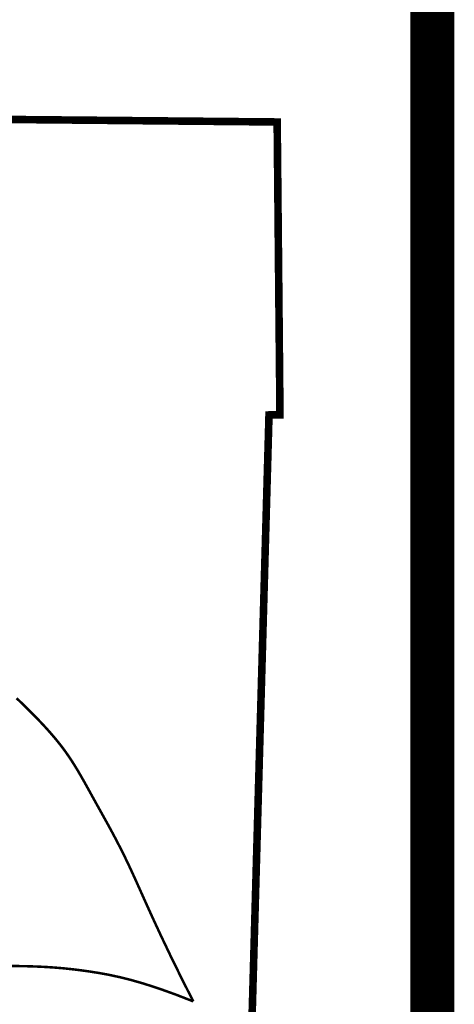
# Model space of a CAD drawing. Header units: inches. Extents: x 1.1 to 12.1, y -2.2 to 6.3.
# Tile 140 of 150: x 3.2 to 3.6, y -1 to -0.1. Entities that reach past the tile are written whole.
import ezdxf

# ---------------------------------------------------------------- set-up
doc = ezdxf.new("R2010")
doc.units = ezdxf.units.IN
doc.header["$MEASUREMENT"] = 0
for name, color, linetype in [('BELMONT-BORDER', 5, 'Continuous'), ('BORDER', 7, 'Continuous'), ('FACE', 160, 'Continuous')]:
    doc.layers.add(name, color=color, linetype=linetype)

msp = doc.modelspace()

# ---------------------------------------------------------------- linework, layer by layer
at = {"layer": 'BELMONT-BORDER', "color": 5, "const_width": 0.00691}
msp.add_lwpolyline([(2.51942, -0.17366), (3.45484, -0.18246), (3.45739, -0.4498), (3.44737, -0.44992), (3.42446, -1.26518), (3.43867, -1.26525), (3.43569, -1.41564)], dxfattribs=at)
at = {"layer": 'BORDER', "color": 7, "const_width": 0.04}
msp.add_lwpolyline([(3.5965, 5.84986), (3.5965, -1.65014)], dxfattribs=at)
at = {"layer": 'FACE', "color": 5, "const_width": 0.0023}
for points in [[(3.37822, -0.9853), (3.3668, -0.96262), (3.35701, -0.94265), (3.34864, -0.92508), (3.34147, -0.90964), (3.33529, -0.89603), (3.32989, -0.88397), (3.32504, -0.87318), (3.32054, -0.86336), (3.3162, -0.85427), (3.31199, -0.84579), (3.30791, -0.83786), (3.30394, -0.8304), (3.30009, -0.82334), (3.29636, -0.8166), (3.29274, -0.81011), (3.28922, -0.8038), (3.28581, -0.79761), (3.28246, -0.79153), (3.27914, -0.78555), (3.27581, -0.77968), (3.27243, -0.77392), (3.26895, -0.76826), (3.26534, -0.7627), (3.26155, -0.75726), (3.25757, -0.75192), (3.2534, -0.74668), (3.24908, -0.74155), (3.24465, -0.73653), (3.24012, -0.73162), (3.23553, -0.72681), (3.23091, -0.7221), (3.22629, -0.71751), (3.22168, -0.71301), (3.21705, -0.7086)], [(3.37822, -0.9853), (3.36174, -0.97888), (3.34696, -0.97359), (3.33369, -0.96929), (3.32173, -0.96585), (3.31089, -0.96313), (3.30098, -0.96099), (3.2918, -0.95932), (3.28317, -0.95796), (3.2749, -0.95681), (3.26688, -0.95585), (3.25902, -0.95504), (3.25123, -0.95439), (3.24341, -0.95388), (3.23546, -0.9535), (3.2273, -0.95323), (3.21882, -0.95307), (3.20996, -0.95299)]]:
    msp.add_lwpolyline(points, dxfattribs=at)

doc.saveas('drawing.dxf')
